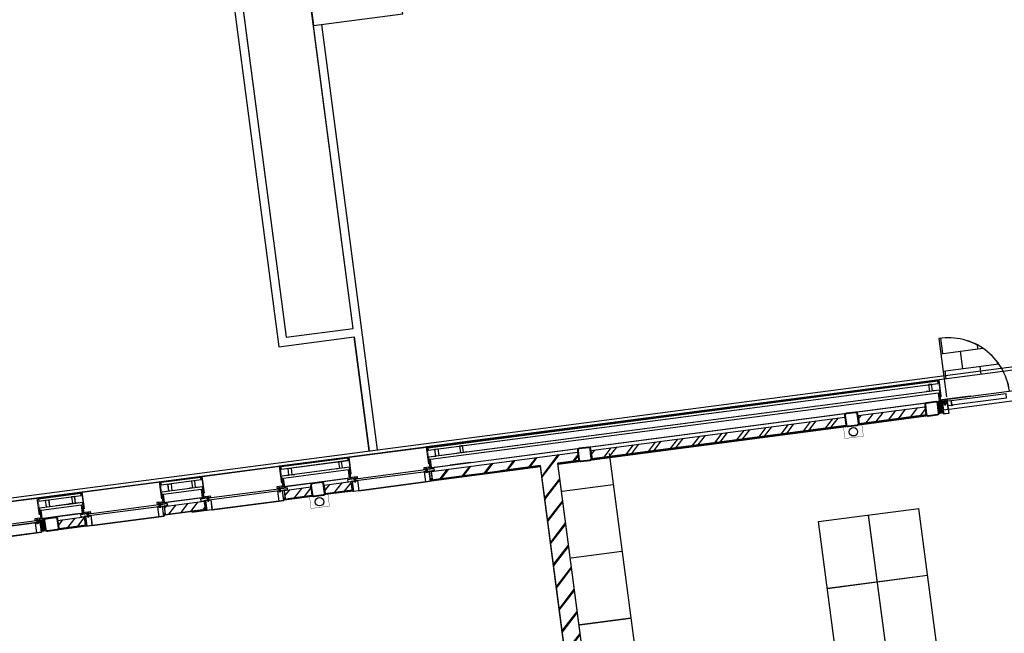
# Model space of a CAD drawing. Header units: metres. Extents: x 118125 to 118320, y 454784 to 455719.
# Tile 17 of 28: x 118261 to 118272, y 455194 to 455201. Entities that reach past the tile are written whole.
import ezdxf

# ---------------------------------------------------------------- set-up
doc = ezdxf.new("R2010")
doc.units = ezdxf.units.M
doc.header["$LTSCALE"] = 0.5
for name, color, linetype in [('28HH2-D2_STAALPROFIEL', 6, 'Continuous'), ('_gebouwen', 7, 'Continuous'), ('_molgoot', 7, 'Continuous'), ('_ob10', 7, 'Continuous'), ('_tb13', 7, 'Continuous'), ('OL55_HAAG', 86, 'Continuous'), ('ZU_N_D_EB00--F-METSELWERK~-_-----', 7, 'Continuous')]:
    doc.layers.add(name, color=color, linetype=linetype)

# ---------------------------------------------------------------- blocks, each defined once
blk = doc.blocks.new('GZH404')
at = {"layer": '28HH2-D2_STAALPROFIEL'}
blk.add_lwpolyline([(0, 0), (40, 0), (40, 1, 0.414214), (37, 4), (10, 4, -0.414214), (4, 10, -1), (4, 10), (4, 37, 0.414214), (1, 40), (0, 40), (0, 0)], format="xyb", dxfattribs=at)
blk = doc.blocks.new('A$C06DD79C7')
at = {"layer": 'ZU_N_D_EB00--F-METSELWERK~-_-----'}
h = blk.add_hatch(dxfattribs=at)
h.set_pattern_fill('ANSI31', color=256, scale=100, style=0)
h.set_pattern_definition([(225, (41716.537, -8199.844), (-8.838835, 8.838835), [])])
h.paths.add_polyline_path([(16653, -4295), (16653, -4345), (16756, -4345), (16756, -4295)])
h = blk.add_hatch(dxfattribs=at)
h.set_pattern_fill('ANSI31', color=256, scale=50, angle=135, style=0)
h.set_pattern_definition([(90, (41716.5365, -8199.844), (6.25, 2e-15), [])])
h.paths.add_polyline_path([(16788, -4275), (16788, -4338), (16766, -4338), (16766, -4275)])
h = blk.add_hatch(dxfattribs=at)
h.set_pattern_fill('ANSI37', color=256, scale=20, style=0)
h.set_pattern_definition([(225, (41716.5365, -8194.8438), (-1.76776695, 1.76776695), []), (135, (41716.5365, -8194.8438), (1.76776695, 1.76776695), [])])
h.paths.add_polyline_path([(16788, -4338), (16788, -4344), (16766, -4344), (16766, -4338)])
h = blk.add_hatch(dxfattribs=at)
h.set_pattern_fill('T,_O', color=256, scale=60, angle=90)
h.set_pattern_definition([(135, (16705, -4661.98), (-132.58, -132.58), [])])
h.paths.add_polyline_path([(16755, -4505), (16655, -4505), (16655, -4819), (16755, -4819)])
h = blk.add_hatch(dxfattribs=at)
h.set_pattern_fill('T,_O', color=256, scale=60, angle=90)
h.set_pattern_definition([(135, (16705, -6017.5), (-132.58, -132.58), [])])
h.paths.add_polyline_path([(16755, -5779), (16655, -5779), (16655, -6256), (16755, -6256)])
h = blk.add_hatch(dxfattribs=at)
h.set_pattern_fill('T,_O', color=256, scale=60, angle=90)
h.set_pattern_definition([(135, (16705, -7375.52), (-132.58, -132.58), [])])
h.paths.add_polyline_path([(16755, -7216), (16655, -7216), (16655, -7324), (16655, -7535), (16755, -7535)])
h = blk.add_hatch(dxfattribs=at)
h.set_pattern_fill('T,_O', color=256, scale=60, angle=90)
h.set_pattern_definition([(135, (16705, -7855.1), (-132.58, -132.58), [])])
h.paths.add_polyline_path([(16755, -7695), (16655, -7695), (16655, -8015), (16755, -8015)])
h = blk.add_hatch(dxfattribs=at)
h.set_pattern_fill('T,_O', color=256, scale=60, angle=90)
h.set_pattern_definition([(135, (12432.5, -10432.4), (-132.5825, -132.5825), [])])
h.paths.add_polyline_path([(8110, -11890), (8320, -11890), (8320, -10480), (16655, -10480), (16655, -10730), (16755, -10730), (16755, -8975), (16655, -8975), (16655, -10270), (8110, -10270)])
h = blk.add_hatch(dxfattribs=at)
h.set_pattern_fill('T,_O', color=256, scale=60, angle=90)
h.set_pattern_definition([(135, (16705, -12410), (-132.583, -132.583), [])])
h.paths.add_polyline_path([(16755, -10890), (16655, -10890), (16655, -13930), (16755, -13930)])
h = blk.add_hatch(dxfattribs=at)
h.set_pattern_fill('T,_O', color=256, scale=60, angle=90)
h.set_pattern_definition([(135, (16705, -14490.15), (-132.58, -132.58), [])])
h.paths.add_polyline_path([(16655, -14890), (16755, -14890), (16755, -14090), (16655, -14090)])
h = blk.add_hatch(dxfattribs=at)
h.set_pattern_fill('ANSI31', color=256, scale=100, angle=-90, style=0)
h.set_pattern_definition([(135, (41716.537, -11195.448), (-8.838835, -8.838835), [])])
h.paths.add_polyline_path([(16653, -15100), (16653, -15050), (16756, -15050), (16756, -15100)])
h = blk.add_hatch(dxfattribs=at)
h.set_pattern_fill('ANSI37', color=256, scale=20, angle=-90, style=0)
h.set_pattern_definition([(135, (41716.5365, -11200.4475), (-1.76776695, -1.76776695), []), (225, (41716.5365, -11200.4475), (1.76776695, -1.76776695), [])])
h.paths.add_polyline_path([(16788, -15057), (16788, -15051), (16766, -15051), (16766, -15057)])
h = blk.add_hatch(dxfattribs=at)
h.set_pattern_fill('ANSI31', color=256, scale=50, angle=45, style=0)
h.set_pattern_definition([(270, (41716.5365, -11195.4475), (6.25, -2e-15), [])])
h.paths.add_polyline_path([(16788, -15122), (16788, -15057), (16766, -15057), (16766, -15122)])
for p, q in [((16640, -1395), (16640, -4235)), ((17050, -1333), (17050, -4297)), ((16930, -4307), (16800, -4307)), ((16800, -4744), (16800, -4307)), ((16800, -4324), (16900, -4324)), ((16800, -4324), (16800, -4808)), ((16848, -4297), (17050, -4297)), ((16900, -4324), (16900, -4808)), ((16930, -4307), (16930, -4744)), ((17010, -4311), (17010, -4818)), ((17010, -4313), (17040, -4313)), ((17040, -4311), (17040, -4818)), ((17050, -4744), (17050, -4295)), ((17050, -4297), (17050, -4744)), ((16645, -4504), (16645, -4744)), ((16655, -4504), (16645, -4504)), ((16645, -4744), (16645, -4506)), ((16645, -4744), (16645, -4506)), ((16655, -4744), (16655, -4504)), ((16655, -4505), (16755, -4505)), ((16655, -4505), (16655, -4819)), ((16655, -4506), (16655, -4744)), ((16655, -4506), (16655, -4744)), ((16755, -4505), (16755, -4819)), ((16930, -4744), (16930, -4510)), ((16645, -4657), (16645, -4832)), ((16655, -4832), (16655, -4657)), ((16800, -4825), (16800, -4657)), ((16930, -4657), (16930, -4825)), ((16930, -4703), (16930, -4668)), ((17050, -4835), (17050, -4657)), ((16760, -4781), (16760, -4781)), ((16760, -4781), (16760, -4819)), ((16786, -4781), (16760, -4781)), ((16786, -4861), (16786, -4781)), ((17010, -4703), (16930, -4703)), ((16930, -4777), (16930, -4740)), ((16930, -4740), (17010, -4740)), ((17010, -4740), (17010, -4703)), ((17050, -4744), (17050, -5763)), ((16640, -4899), (16640, -4839)), ((16640, -4839), (16760, -4839)), ((16760, -4899), (16640, -4899)), ((16640, -4899), (16640, -5699)), ((16655, -4832), (16645, -4832)), ((16755, -4819), (16655, -4819)), ((16655, -4832), (16663, -4832)), ((16663, -4832), (16663, -4819)), ((16663, -4819), (16663, -4839)), ((16760, -4819), (16663, -4819)), ((16663, -4839), (16760, -4839)), ((16799, -4864), (16747, -4864)), ((16747, -4864), (16747, -4877)), ((16747, -4877), (16799, -4877)), ((16760, -4819), (16760, -4819)), ((16760, -4819), (16760, -4861)), ((16760, -4839), (16760, -4819)), ((16760, -4839), (16760, -4899)), ((16760, -4861), (16786, -4861)), ((16760, -5717), (16760, -4880)), ((16760, -4880), (16786, -4880)), ((16786, -4880), (16786, -5717)), ((16790, -4899), (16790, -4839)), ((16790, -4839), (16810, -4839)), ((16810, -4899), (16790, -4899)), ((16799, -4877), (16799, -4864)), ((16800, -4808), (16900, -4808)), ((16800, -4825), (16930, -4825)), ((16810, -4839), (16810, -4899)), ((16848, -4835), (17050, -4835)), ((17010, -4818), (17040, -4818)), ((16760, -5699), (16640, -5699)), ((16640, -5699), (16640, -5759)), ((16747, -5734), (16747, -5721)), ((16747, -5721), (16799, -5721)), ((16760, -5759), (16760, -5699)), ((16786, -5717), (16760, -5717)), ((16810, -5699), (16790, -5699)), ((16790, -5699), (16790, -5759)), ((16799, -5721), (16799, -5734)), ((16810, -5759), (16810, -5699)), ((16640, -5759), (16760, -5759)), ((16655, -5765), (16645, -5765)), ((16655, -5765), (16663, -5765)), ((16755, -5779), (16655, -5779)), ((16655, -5779), (16655, -6256)), ((16663, -5779), (16663, -5759)), ((16663, -5759), (16760, -5759)), ((16663, -5765), (16663, -5779)), ((16760, -5779), (16663, -5779)), ((16799, -5734), (16747, -5734)), ((16755, -5779), (16755, -6256)), ((16760, -5779), (16760, -5737)), ((16760, -5737), (16786, -5737)), ((16760, -5759), (16760, -5779)), ((16760, -5816), (16760, -5779)), ((16760, -5779), (16760, -5779)), ((16760, -5816), (16760, -5816)), ((16786, -5816), (16760, -5816)), ((16786, -5737), (16786, -5816)), ((16790, -5759), (16810, -5759)), ((16800, -6262), (16800, -5773)), ((16800, -5773), (16930, -5773)), ((16800, -5773), (16930, -5773)), ((16800, -5790), (16900, -5790)), ((16800, -5790), (16800, -6245)), ((16848, -5763), (17050, -5763)), ((16900, -5790), (16900, -6245)), ((16930, -5773), (16930, -6262)), ((16930, -5820), (16930, -5857)), ((17010, -6256), (17010, -5779)), ((17010, -5779), (17040, -5779)), ((17040, -6256), (17040, -5779)), ((17050, -5763), (17050, -6272)), ((16930, -5857), (17010, -5857)), ((17010, -5894), (16930, -5894)), ((16930, -5894), (16930, -5929)), ((17010, -5857), (17010, -5894)), ((16645, -6095), (16645, -6270)), ((16655, -6270), (16655, -6095)), ((16930, -6141), (16930, -6106)), ((17010, -6141), (16930, -6141)), ((16930, -6215), (16930, -6178)), ((16930, -6178), (17010, -6178)), ((17010, -6178), (17010, -6141)), ((16640, -6336), (16640, -6276)), ((16640, -6276), (16760, -6276)), ((16655, -6270), (16645, -6270)), ((16755, -6256), (16655, -6256)), ((16655, -6270), (16663, -6270)), ((16663, -6270), (16663, -6256)), ((16663, -6256), (16663, -6276)), ((16760, -6256), (16663, -6256)), ((16663, -6276), (16760, -6276)), ((16799, -6301), (16747, -6301)), ((16747, -6301), (16747, -6314)), ((16747, -6314), (16799, -6314)), ((16760, -6219), (16760, -6219)), ((16760, -6219), (16760, -6256)), ((16786, -6219), (16760, -6219)), ((16760, -6256), (16760, -6256)), ((16760, -6256), (16760, -6298)), ((16760, -6276), (16760, -6256)), ((16760, -6276), (16760, -6336)), ((16760, -6298), (16786, -6298)), ((16786, -6298), (16786, -6219)), ((16790, -6336), (16790, -6276)), ((16790, -6276), (16810, -6276)), ((16799, -6314), (16799, -6301)), ((16800, -6245), (16900, -6245)), ((16800, -6262), (16930, -6262)), ((16810, -6276), (16810, -6336)), ((16848, -6272), (17050, -6272)), ((17010, -6256), (17040, -6256)), ((17050, -6272), (17050, -7200)), ((16760, -6336), (16640, -6336)), ((16640, -6336), (16640, -7136)), ((16760, -7155), (16760, -6318)), ((16760, -6318), (16786, -6318)), ((16786, -6318), (16786, -7155)), ((16810, -6336), (16790, -6336)), ((16760, -7136), (16640, -7136)), ((16640, -7136), (16640, -7196)), ((16640, -7196), (16760, -7196)), ((16655, -7203), (16645, -7203)), ((16645, -7537), (16645, -7203)), ((16655, -7203), (16663, -7203)), ((16655, -7203), (16655, -7537)), ((16755, -7216), (16655, -7216)), ((16655, -7216), (16655, -7324)), ((16663, -7216), (16663, -7196)), ((16663, -7196), (16760, -7196)), ((16663, -7203), (16663, -7216)), ((16760, -7216), (16663, -7216)), ((16747, -7171), (16747, -7158)), ((16747, -7158), (16799, -7158)), ((16799, -7171), (16747, -7171)), ((16755, -7535), (16755, -7216)), ((16760, -7196), (16760, -7136)), ((16786, -7155), (16760, -7155)), ((16760, -7216), (16760, -7174)), ((16760, -7174), (16786, -7174)), ((16760, -7196), (16760, -7216)), ((16760, -7254), (16760, -7216)), ((16760, -7216), (16760, -7216)), ((16786, -7174), (16786, -7254)), ((16810, -7136), (16790, -7136)), ((16790, -7136), (16790, -7196)), ((16790, -7196), (16810, -7196)), ((16799, -7158), (16799, -7171)), ((16800, -7210), (16930, -7210)), ((16800, -7210), (16930, -7210)), ((16800, -8021), (16800, -7210)), ((16800, -7227), (16900, -7227)), ((16800, -8004), (16800, -7227)), ((16810, -7196), (16810, -7136)), ((16848, -7200), (17050, -7200)), ((16900, -8004), (16900, -7227)), ((16930, -8021), (16930, -7210)), ((17010, -7217), (17040, -7217)), ((17010, -8015), (17010, -7217)), ((17040, -8015), (17040, -7217)), ((17050, -8031), (17050, -7200)), ((17050, -7450), (17050, -7234)), ((16655, -7535), (16655, -7250)), ((16760, -7254), (16760, -7254)), ((16786, -7254), (16760, -7254)), ((16930, -7258), (16930, -7295)), ((16930, -7295), (17010, -7295)), ((17010, -7332), (16930, -7332)), ((16930, -7332), (16930, -7367)), ((17010, -7295), (17010, -7332)), ((16655, -7537), (16645, -7537)), ((16755, -7535), (16655, -7535)), ((16645, -8029), (16645, -7693)), ((16655, -7693), (16645, -7693)), ((16655, -7693), (16655, -8029)), ((16655, -8015), (16655, -7695)), ((16755, -7695), (16655, -7695)), ((16755, -8015), (16755, -7695)), ((16930, -7900), (16930, -7864)), ((17010, -7900), (16930, -7900)), ((16930, -7974), (16930, -7936)), ((16930, -7936), (17010, -7936)), ((17010, -7936), (17010, -7900)), ((16640, -8095), (16640, -8035)), ((16640, -8035), (16760, -8035)), ((16655, -8029), (16645, -8029)), ((16755, -8015), (16655, -8015)), ((16655, -8029), (16663, -8029)), ((16663, -8029), (16663, -8015)), ((16663, -8015), (16663, -8035)), ((16760, -8015), (16663, -8015)), ((16663, -8035), (16760, -8035)), ((16799, -8060), (16747, -8060)), ((16747, -8060), (16747, -8073)), ((16760, -7977), (16760, -7977)), ((16760, -7977), (16760, -8015)), ((16786, -7977), (16760, -7977)), ((16760, -8015), (16760, -8015)), ((16760, -8015), (16760, -8057)), ((16760, -8035), (16760, -8015)), ((16760, -8035), (16760, -8095)), ((16760, -8057), (16786, -8057)), ((16786, -8057), (16786, -7977)), ((16790, -8095), (16790, -8035)), ((16790, -8035), (16810, -8035)), ((16799, -8073), (16799, -8060)), ((16800, -8004), (16900, -8004)), ((16800, -8021), (16930, -8021)), ((16810, -8035), (16810, -8095)), ((16848, -8031), (17050, -8031)), ((17010, -8015), (17040, -8015)), ((17050, -8031), (17050, -8959)), ((16760, -8095), (16640, -8095)), ((16640, -8095), (16640, -8895)), ((16747, -8073), (16799, -8073)), ((16760, -8913), (16760, -8077)), ((16760, -8077), (16786, -8077)), ((16786, -8077), (16786, -8913)), ((16810, -8095), (16790, -8095)), ((16760, -8895), (16640, -8895)), ((16640, -8895), (16640, -8955)), ((16640, -8955), (16760, -8955)), ((16655, -8961), (16645, -8961)), ((16645, -8961), (16645, -10270)), ((16655, -8961), (16663, -8961)), ((16655, -8961), (16655, -9479)), ((16755, -8975), (16655, -8975)), ((16655, -8975), (16655, -10270)), ((16663, -8975), (16663, -8955)), ((16663, -8955), (16760, -8955)), ((16663, -8961), (16663, -8975)), ((16760, -8975), (16663, -8975)), ((16747, -8930), (16747, -8917)), ((16747, -8917), (16799, -8917)), ((16799, -8930), (16747, -8930)), ((16755, -8975), (16755, -10730)), ((16760, -8955), (16760, -8895)), ((16786, -8913), (16760, -8913)), ((16760, -8975), (16760, -8933)), ((16760, -8933), (16786, -8933)), ((16760, -8955), (16760, -8975)), ((16760, -9013), (16760, -8975)), ((16760, -8975), (16760, -8975)), ((16786, -8933), (16786, -9013)), ((16810, -8895), (16790, -8895)), ((16790, -8895), (16790, -8955)), ((16790, -8955), (16810, -8955)), ((16799, -8917), (16799, -8930)), ((16800, -8969), (16930, -8969)), ((16800, -8969), (16930, -8969)), ((16800, -8969), (16800, -15088)), ((16800, -8986), (16900, -8986)), ((16800, -8986), (16800, -9209)), ((16810, -8955), (16810, -8895)), ((16848, -8959), (17050, -8959)), ((16900, -8986), (16900, -15066)), ((16930, -8969), (16930, -15088)), ((17010, -8975), (17040, -8975)), ((17010, -8975), (17010, -15082)), ((17040, -8975), (17040, -15082)), ((17050, -15098), (17050, -8959)), ((16760, -9013), (16760, -9013)), ((16786, -9013), (16760, -9013)), ((16930, -9016), (16930, -9054)), ((16930, -9054), (17010, -9054)), ((17010, -9090), (16930, -9090)), ((16930, -9090), (16930, -9126)), ((17010, -9054), (17010, -9090)), ((16800, -9454), (16800, -9207)), ((16655, -10270), (16655, -9796)), ((16800, -9796), (16800, -15066)), ((17040, -9796), (17040, -15102)), ((17040, -15082), (17040, -9796)), ((14720, -10490), (14720, -11100)), ((15520, -10490), (15520, -11100)), ((16320, -10490), (16320, -11100)), ((16645, -10480), (16645, -10732)), ((16655, -10732), (16655, -10480)), ((16655, -10480), (16655, -10730)), ((16655, -10732), (16645, -10732)), ((16755, -10730), (16655, -10730)), ((16645, -10888), (16645, -13932)), ((16655, -10888), (16645, -10888)), ((16655, -13932), (16655, -10888)), ((16655, -10890), (16655, -13930)), ((16755, -10890), (16655, -10890)), ((16755, -10890), (16755, -13930)), ((16690, -11100), (8320, -11100)), ((9120, -13460), (15566, -13460)), ((14766, -13460), (14766, -14660)), ((15566, -13460), (15566, -14660)), ((16655, -13932), (16645, -13932)), ((16755, -13930), (16655, -13930)), ((9120, -14060), (15566, -14060)), ((16645, -14088), (16645, -14892)), ((16655, -14088), (16645, -14088)), ((16655, -14892), (16655, -14088)), ((16655, -14090), (16655, -14890)), ((16755, -14090), (16655, -14090)), ((16755, -14090), (16755, -14890)), ((9120, -14660), (15566, -14660)), ((16655, -14892), (16645, -14892)), ((16755, -14890), (16655, -14890)), ((16900, -15066), (16800, -15066)), ((17010, -15082), (17040, -15082)), ((16690, -15172), (16690, -16670)), ((16800, -15088), (16930, -15088)), ((16810, -15112), (16810, -16670)), ((16813, -15162), (16813, -15443)), ((17536, -15160), (16838, -15160)), ((16848, -15098), (17050, -15098)), ((16788, -15206), (16730, -15206))]:
    blk.add_line(p, q, dxfattribs=at)
at = {"layer": 'ZU_N_D_EB00--F-METSELWERK~-_-----', "flags": 128}
blk.add_lwpolyline([(9530, -10270), (16645, -10270), (16645, -8955), (16640, -8955), (16640, -8895), (16640, -8095), (16640, -8029), (16645, -8029), (16645, -7196), (16640, -7196), (16640, -7136), (16640, -6336), (16640, -6270), (16645, -6270), (16645, -6256), (16655, -6256), (16655, -5779), (16663, -5779), (16663, -5765), (16640, -5765), (16640, -5699), (16640, -4899), (16640, -4832), (16645, -4832), (16645, -4657), (16645, -4495, -0.162278), (16640, -4480), (16640, -4370, -0.274107), (16653, -4348), (16653, -4295), (16640, -4295), (16640, -4235), (16640, -1395)], format="xyb", dxfattribs=at)
at = {"layer": 'ZU_N_D_EB00--F-METSELWERK~-_-----'}
for points in [[(16786, -2823), (16786, -4253), (16760, -4253), (16760, -2823)], [(16760, -4235), (16640, -4235), (16640, -4295), (16760, -4295)], [(16653, -4295), (16653, -4345), (16756, -4345), (16756, -4295)], [(16799, -4270), (16747, -4270), (16747, -4257), (16799, -4257)], [(16788, -4275), (16788, -4338), (16766, -4338), (16766, -4275)], [(16810, -4235), (16790, -4235), (16790, -4295), (16810, -4295)], [(16788, -4338), (16788, -4344), (16766, -4344), (16766, -4338)], [(16653, -15100), (16653, -15050), (16756, -15050), (16756, -15100)], [(16788, -15057), (16788, -15051), (16766, -15051), (16766, -15057)], [(16788, -15122), (16788, -15057), (16766, -15057), (16766, -15122)], [(16760, -15160), (16640, -15160), (16640, -15100), (16760, -15100)], [(16690, -15162), (16810, -15162), (16810, -15102), (16690, -15102)], [(16690, -15162), (16810, -15162), (16810, -15102), (16690, -15102)], [(16786, -15141), (16783, -15141), (16783, -15139), (16788, -15139), (16788, -15164), (16788, -15204), (16730, -15204), (16730, -15222), (16733, -15222), (16733, -15224), (16728, -15224), (16728, -15204), (16728, -15164), (16786, -15164)], [(16799, -15125), (16747, -15125), (16747, -15138), (16799, -15138)], [(16786, -15166), (16786, -15144), (16760, -15144), (16760, -15166)], [(16810, -15160), (16790, -15160), (16790, -15100), (16810, -15100)], [(16783, -15209), (16734, -15209), (16734, -15866), (16783, -15866)]]:
    blk.add_lwpolyline(points, close=True, dxfattribs=at)
at = {"layer": 'ZU_N_D_EB00--F-METSELWERK~-_-----', "const_width": 4}
for points in [[(17040, -4307), (16791, -4307), (16791, -4344)], [(17040, -4825), (16791, -4825), (16791, -4777)], [(17040, -5773), (16791, -5773), (16791, -5820)], [(17040, -6262), (16791, -6262), (16791, -6215)], [(17040, -7210), (16791, -7210), (16791, -7258)], [(16654, -7755), (16654, -7725), (16504, -7725), (16504, -7505), (16654, -7505), (16654, -7475)], [(17040, -8021), (16791, -8021), (16791, -7973)], [(17040, -8969), (16791, -8969), (16791, -9017)], [(16654, -13870), (16654, -13900), (16504, -13900), (16504, -14120), (16654, -14120), (16654, -14150)], [(17040, -15088), (16791, -15088), (16791, -15051)]]:
    blk.add_lwpolyline(points, dxfattribs=at)
at = {"layer": 'ZU_N_D_EB00--F-METSELWERK~-_-----', "flags": 128}
for points in [[(16720, -4345), (16775, -4345, -0.414214), (16800, -4370), (16800, -4480, -0.414214), (16775, -4505), (16665, -4505, -0.414214), (16640, -4480), (16640, -4370, -0.414214), (16665, -4345)], [(16720, -4353), (16775, -4353, -0.414214), (16792, -4370), (16792, -4480, -0.414214), (16775, -4497), (16665, -4497, -0.414214), (16648, -4480), (16648, -4370, -0.414214), (16665, -4353)], [(16720, -7695), (16775, -7695, 0.414214), (16800, -7670), (16800, -7560, 0.414214), (16775, -7535), (16665, -7535, 0.414214), (16640, -7560), (16640, -7670, 0.414214), (16665, -7695)], [(16720, -7687), (16775, -7687, 0.414214), (16792, -7670), (16792, -7560, 0.414214), (16775, -7543), (16665, -7543, 0.414214), (16648, -7560), (16648, -7670, 0.414214), (16665, -7687)], [(16720, -10890), (16775, -10890, 0.414214), (16800, -10865), (16800, -10755, 0.414214), (16775, -10730), (16665, -10730, 0.414214), (16640, -10755), (16640, -10865, 0.414214), (16665, -10890)], [(16720, -10882), (16775, -10882, 0.414214), (16792, -10865), (16792, -10755, 0.414214), (16775, -10738), (16665, -10738, 0.414214), (16648, -10755), (16648, -10865, 0.414214), (16665, -10882)], [(16720, -14090), (16775, -14090, 0.414214), (16800, -14065), (16800, -13955, 0.414214), (16775, -13930), (16665, -13930, 0.414214), (16640, -13955), (16640, -14065, 0.414214), (16665, -14090)], [(16720, -14082), (16775, -14082, 0.414214), (16792, -14065), (16792, -13955, 0.414214), (16775, -13938), (16665, -13938, 0.414214), (16648, -13955), (16648, -14065, 0.414214), (16665, -14082)], [(16720, -15050), (16775, -15050, 0.414214), (16800, -15025), (16800, -14915, 0.414214), (16775, -14890), (16665, -14890, 0.414214), (16640, -14915), (16640, -15025, 0.414214), (16665, -15050)], [(16720, -15042), (16775, -15042, 0.414214), (16792, -15025), (16792, -14915, 0.414214), (16775, -14898), (16665, -14898, 0.414214), (16648, -14915), (16648, -15025, 0.414214), (16665, -15042)]]:
    blk.add_lwpolyline(points, format="xyb", close=True, dxfattribs=at)
at = {"layer": 'ZU_N_D_EB00--F-METSELWERK~-_-----'}
for points in [[(16930, -4354), (16930, -4392), (17010, -4392), (17010, -4429), (16930, -4429), (16930, -4464)], [(16930, -9424), (16930, -9386), (17010, -9386), (17010, -9350), (16930, -9350), (16930, -9314)], [(16655, -10270), (8110, -10270), (8110, -11890), (8320, -11890), (8320, -10480), (16655, -10480)], [(16930, -15041), (16930, -15003), (17010, -15003), (17010, -14967), (16930, -14967), (16930, -14932)]]:
    blk.add_lwpolyline(points, dxfattribs=at)
for centre in [(16570, -7615), (16570, -14010)]:
    blk.add_circle(centre, 50, dxfattribs=at)
blk.add_arc((16806, -15180), 730, 270.277, 1.5682, dxfattribs=at)
at = {"layer": 'ZU_N_D_EB00--F-METSELWERK~-_-----', "xscale": -1}
blk.add_blockref('GZH404', (16765, -4345), dxfattribs=at)
at = {"layer": 'ZU_N_D_EB00--F-METSELWERK~-_-----', "rotation": 180}
blk.add_blockref('GZH404', (16765, -15050), dxfattribs=at)

msp = doc.modelspace()

# ---------------------------------------------------------------- hatches: boundary and pattern name
at = {"layer": '_gebouwen'}
h = msp.add_hatch(dxfattribs=at)
h.set_pattern_fill('BRICK', color=256, scale=0.032919, angle=90.0536)
h.set_pattern_definition([(187.4699, (118248.17122, 455217.91337), (0.0271755, -0.2072604), []), (277.4699, (118248.1712, 455217.91337), (0.414521, 0.054351), [0.2090344, -0.2090344]), (277.4699, (118247.96396, 455217.8862), (0.414521, 0.054351), [-0.2090344, 0.2090344])])
h.paths.add_polyline_path([(118271.691, 455197.568), (118271.754, 455197.087), (118272.454, 455197.179, 0.325313)])
h = msp.add_hatch(dxfattribs=at)
h.set_pattern_fill('T,_O', color=256, scale=0.059852, angle=187.4699)
h.set_pattern_definition([(232.47, (118271.13561, 455196.6588), (0.14833, -0.11394), [])])
h.paths.add_polyline_path([(118271.538, 455196.661), (118271.525, 455196.76), (118270.733, 455196.656), (118270.746, 455196.557)])
h = msp.add_hatch(dxfattribs=at)
h.set_pattern_fill('ANSI37', color=256, scale=0.019951, angle=7.4699, style=0)
h.set_pattern_definition([(232.469876, (118264.6382396, 455220.970418), (0.0019777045, -0.00151919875), []), (322.469876, (118264.6382396, 455220.970418), (0.00151919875, 0.0019777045), [])])
h.paths.add_polyline_path([(118271.686, 455196.815), (118271.679, 455196.814), (118271.682, 455196.792), (118271.689, 455196.792)])
h = msp.add_hatch(dxfattribs=at)
h.set_pattern_fill('ANSI31', color=256, scale=0.099754, angle=7.4699, style=0)
h.set_pattern_definition([(232.469876, (118264.633294, 455220.96977), (0.0098885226, -0.007595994), [])])
h.paths.add_polyline_path([(118271.746, 455196.686), (118271.696, 455196.68), (118271.683, 455196.782), (118271.732, 455196.788)])
h = msp.add_hatch(dxfattribs=at)
h.set_pattern_fill('ANSI31', color=256, scale=0.049877, angle=142.4699, style=0)
h.set_pattern_definition([(7.469876, (118264.633294, 455220.9697696), (-0.0008105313, 0.00618171), [])])
h.paths.add_polyline_path([(118271.75, 455196.823), (118271.686, 455196.815), (118271.689, 455196.792), (118271.753, 455196.801)])
h = msp.add_hatch(dxfattribs=at)
h.set_pattern_fill('T,_O', color=256, scale=0.059852, angle=187.4699)
h.set_pattern_definition([(232.47, (118269.0782, 455196.38903), (0.148328, -0.11394), [])])
h.paths.add_polyline_path([(118267.568, 455196.241), (118267.581, 455196.142), (118270.588, 455196.537), (118270.575, 455196.636)])
h = msp.add_hatch(dxfattribs=at)
h.set_pattern_fill('T,_O', color=256, scale=0.059852, angle=187.4699)
h.set_pattern_definition([(232.47, (118267.67628, 455191.90675), (0.148328, -0.11394), [])])
h.paths.add_polyline_path([(118269.679, 455187.821), (118269.651, 455188.028), (118268.257, 455187.845), (118267.176, 455196.089), (118267.423, 455196.122), (118267.41, 455196.221), (118265.674, 455195.993), (118265.687, 455195.894), (118266.968, 455196.062), (118268.076, 455187.61)])
h = msp.add_hatch(dxfattribs=at)
h.set_pattern_fill('T,_O', color=256, scale=0.059852, angle=187.4699)
h.set_pattern_definition([(232.47, (118264.09873, 455195.73613), (0.14833, -0.11394), [])])
h.paths.add_polyline_path([(118263.935, 455195.765), (118263.947, 455195.666), (118264.054, 455195.68), (118264.263, 455195.707), (118264.25, 455195.806)])
h = msp.add_hatch(dxfattribs=at)
h.set_pattern_fill('T,_O', color=256, scale=0.059852, angle=187.4699)
h.set_pattern_definition([(232.47, (118264.57307, 455195.79833), (0.14833, -0.11394), [])])
h.paths.add_polyline_path([(118264.408, 455195.827), (118264.421, 455195.728), (118264.738, 455195.77), (118264.725, 455195.869)])
h = msp.add_hatch(dxfattribs=at)
h.set_pattern_fill('T,_O', color=256, scale=0.059852, angle=187.4699)
h.set_pattern_definition([(232.47, (118262.75554, 455195.56002), (0.14833, -0.11394), [])])
h.paths.add_polyline_path([(118262.513, 455195.578), (118262.526, 455195.48), (118262.998, 455195.542), (118262.985, 455195.64)])
h = msp.add_hatch(dxfattribs=at)
h.set_pattern_fill('ANSI31', color=256, scale=0.049877, angle=232.4699, style=0)
h.set_pattern_definition([(187.469876, (118261.6704216, 455220.581285), (-0.0008105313, 0.00618171), [])])
h.paths.add_polyline_path([(118261.021, 455195.416), (118261.084, 455195.424), (118261.087, 455195.402), (118261.024, 455195.394)])
h = msp.add_hatch(dxfattribs=at)
h.set_pattern_fill('ANSI31', color=256, scale=0.099754, angle=97.4699, style=0)
h.set_pattern_definition([(322.469876, (118261.670422, 455220.581285), (-0.007595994, -0.0098885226), [])])
h.paths.add_polyline_path([(118261.059, 455195.285), (118261.108, 455195.292), (118261.095, 455195.394), (118261.045, 455195.387)])
h = msp.add_hatch(dxfattribs=at)
h.set_pattern_fill('ANSI37', color=256, scale=0.019951, angle=97.4699, style=0)
h.set_pattern_definition([(322.469876, (118261.6654763, 455220.5806363), (-0.00151919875, -0.0019777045), []), (232.469876, (118261.6654763, 455220.5806363), (-0.0019777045, 0.00151919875), [])])
h.paths.add_polyline_path([(118261.084, 455195.424), (118261.09, 455195.425), (118261.093, 455195.403), (118261.087, 455195.402)])
h = msp.add_hatch(dxfattribs=at)
h.set_pattern_fill('T,_O', color=256, scale=0.059852, angle=187.4699)
h.set_pattern_definition([(232.47, (118261.41483, 455195.38423), (0.14833, -0.11394), [])])
h.paths.add_polyline_path([(118261.253, 455195.413), (118261.266, 455195.314), (118261.577, 455195.355), (118261.564, 455195.454)])

# ---------------------------------------------------------------- linework, layer by layer
msp.add_lwpolyline([(118264.764, 455197.588), (118264.941, 455196.236)])
for p, q in [((118271.691, 455197.568), (118271.781, 455196.877)), ((118257.62, 455195.234), (118271.18, 455197.012)), ((118257.62, 455195.234), (118271.18, 455197.012)), ((118271.692, 455197.079), (118265.62, 455196.283)), ((118265.638, 455196.275), (118271.677, 455197.067)), ((118265.642, 455196.245), (118271.681, 455197.037)), ((118266.449, 455196.381), (118271.698, 455197.07)), ((118271.677, 455197.067), (118266.449, 455196.381)), ((118271.681, 455197.037), (118271.677, 455197.067)), ((118271.718, 455196.88), (118271.692, 455197.079)), ((118271.737, 455196.843), (118273.278, 455197.045)), ((118265.646, 455196.165), (118271.698, 455196.959)), ((118265.666, 455196.138), (118271.68, 455196.926)), ((118271.68, 455196.926), (118271.693, 455196.827)), ((118271.715, 455196.83), (118271.698, 455196.959)), ((118271.786, 455196.853), (118272.064, 455196.889)), ((118271.812, 455196.732), (118273.294, 455196.927)), ((118265.663, 455196.037), (118271.715, 455196.83)), ((118266.48, 455196.144), (118271.693, 455196.827)), ((118270.733, 455196.656), (118271.525, 455196.76)), ((118271.525, 455196.76), (118271.538, 455196.661)), ((118271.833, 455196.834), (118271.84, 455196.777)), ((118267.568, 455196.241), (118270.575, 455196.636)), ((118270.575, 455196.636), (118270.588, 455196.537)), ((118270.733, 455196.656), (118270.746, 455196.557)), ((118271.54, 455196.662), (118270.744, 455196.557)), ((118270.746, 455196.557), (118271.538, 455196.661)), ((118270.746, 455196.547), (118271.541, 455196.652)), ((118271.54, 455196.662), (118271.541, 455196.652)), ((118270.59, 455196.537), (118267.579, 455196.142)), ((118267.581, 455196.142), (118270.588, 455196.537)), ((118267.581, 455196.132), (118270.591, 455196.527)), ((118270.59, 455196.537), (118270.591, 455196.527)), ((118270.744, 455196.557), (118270.746, 455196.547)), ((118264.702, 455196.162), (118265.62, 455196.283)), ((118265.646, 455196.083), (118265.62, 455196.283)), ((118265.642, 455196.245), (118265.638, 455196.275)), ((118264.702, 455196.162), (118263.881, 455196.055)), ((118264.728, 455195.963), (118264.702, 455196.162)), ((118265.663, 455196.037), (118265.646, 455196.165)), ((118265.663, 455196.037), (118265.646, 455196.165)), ((118265.674, 455195.993), (118267.41, 455196.221)), ((118265.692, 455196.171), (118265.729, 455196.176)), ((118265.719, 455196.255), (118265.755, 455196.26)), ((118265.729, 455196.176), (118265.719, 455196.255)), ((118265.755, 455196.26), (118265.766, 455196.181)), ((118265.766, 455196.181), (118265.801, 455196.186)), ((118267.41, 455196.221), (118267.423, 455196.122)), ((118267.568, 455196.241), (118267.581, 455196.142)), ((118267.784, 455196.204), (118268.87, 455187.926)), ((118262.963, 455195.934), (118263.881, 455196.055)), ((118263.907, 455195.855), (118263.881, 455196.055)), ((118264.687, 455196.15), (118263.898, 455196.047)), ((118263.902, 455196.017), (118263.898, 455196.047)), ((118264.691, 455196.121), (118263.902, 455196.017)), ((118264.708, 455196.042), (118263.906, 455195.937)), ((118264.128, 455196.087), (118263.914, 455196.059)), ((118264.614, 455196.111), (118264.577, 455196.106)), ((118264.577, 455196.106), (118264.588, 455196.027)), ((118264.624, 455196.031), (118264.614, 455196.111)), ((118264.691, 455196.121), (118264.687, 455196.15)), ((118264.725, 455195.914), (118264.708, 455196.042)), ((118265.647, 455196.045), (118265.588, 455196.037)), ((118265.65, 455196.025), (118265.647, 455196.045)), ((118265.679, 455196.039), (118265.666, 455196.138)), ((118265.675, 455195.882), (118266.969, 455196.052)), ((118265.679, 455196.039), (118265.9, 455196.068)), ((118265.687, 455195.894), (118266.968, 455196.062)), ((118266.142, 455196.1), (118265.898, 455196.068)), ((118266.968, 455196.062), (118266.499, 455196.001)), ((118267.425, 455196.122), (118267.176, 455196.089)), ((118267.176, 455196.089), (118267.423, 455196.122)), ((118267.177, 455196.079), (118267.426, 455196.112)), ((118267.425, 455196.122), (118267.426, 455196.112)), ((118267.579, 455196.142), (118267.581, 455196.132)), ((118262.459, 455195.868), (118262.963, 455195.934)), ((118262.948, 455195.922), (118262.476, 455195.86)), ((118262.952, 455195.893), (118262.948, 455195.922)), ((118262.989, 455195.735), (118262.963, 455195.934)), ((118263.923, 455195.809), (118263.906, 455195.937)), ((118263.923, 455195.809), (118263.906, 455195.937)), ((118264.695, 455196.011), (118263.927, 455195.91)), ((118263.953, 455195.943), (118263.99, 455195.948)), ((118263.98, 455196.027), (118264.016, 455196.032)), ((118263.99, 455195.948), (118263.98, 455196.027)), ((118264.016, 455196.032), (118264.026, 455195.953)), ((118264.026, 455195.953), (118264.061, 455195.958)), ((118264.588, 455196.027), (118264.553, 455196.022)), ((118264.661, 455196.036), (118264.624, 455196.031)), ((118264.708, 455195.912), (118264.695, 455196.011)), ((118264.737, 455195.926), (118264.797, 455195.933)), ((118264.74, 455195.906), (118264.737, 455195.926)), ((118264.782, 455195.907), (118265.609, 455196.015)), ((118265.613, 455195.99), (118264.785, 455195.881)), ((118264.797, 455195.933), (118264.799, 455195.914)), ((118265.588, 455196.037), (118265.591, 455196.017)), ((118265.591, 455196.017), (118265.65, 455196.025)), ((118265.654, 455195.995), (118265.594, 455195.988)), ((118265.594, 455195.988), (118265.61, 455195.869)), ((118265.609, 455196.015), (118265.613, 455195.99)), ((118265.611, 455196.029), (118265.624, 455196.031)), ((118265.618, 455195.978), (118265.611, 455196.029)), ((118265.631, 455195.98), (118265.618, 455195.978)), ((118265.624, 455196.031), (118265.631, 455195.98)), ((118265.629, 455196.018), (118265.708, 455196.028)), ((118265.632, 455195.992), (118265.629, 455196.018)), ((118265.673, 455195.998), (118265.632, 455195.992)), ((118265.654, 455195.995), (118265.673, 455195.998)), ((118265.669, 455195.877), (118265.654, 455195.995)), ((118265.666, 455195.9), (118265.654, 455195.995)), ((118265.711, 455196.003), (118265.673, 455195.998)), ((118265.673, 455195.998), (118265.673, 455195.998)), ((118265.673, 455195.998), (118265.686, 455195.902)), ((118265.674, 455195.993), (118265.687, 455195.894)), ((118265.674, 455195.892), (118266.185, 455195.959)), ((118265.708, 455196.028), (118265.711, 455196.003)), ((118265.711, 455196.003), (118265.711, 455196.003)), ((118261.451, 455195.736), (118262.459, 455195.868)), ((118262.485, 455195.669), (118262.459, 455195.868)), ((118262.48, 455195.831), (118262.476, 455195.86)), ((118262.952, 455195.893), (118262.48, 455195.831)), ((118262.484, 455195.751), (118262.968, 455195.814)), ((118262.558, 455195.841), (118262.594, 455195.846)), ((118262.568, 455195.762), (118262.558, 455195.841)), ((118262.594, 455195.846), (118262.604, 455195.767)), ((118262.874, 455195.882), (118262.838, 455195.878)), ((118262.838, 455195.878), (118262.848, 455195.799)), ((118262.885, 455195.803), (118262.874, 455195.882)), ((118262.922, 455195.808), (118262.885, 455195.803)), ((118262.985, 455195.686), (118262.968, 455195.814)), ((118263.908, 455195.817), (118263.848, 455195.809)), ((118263.848, 455195.809), (118263.851, 455195.789)), ((118263.91, 455195.797), (118263.908, 455195.817)), ((118264.725, 455195.914), (118263.923, 455195.809)), ((118263.94, 455195.811), (118263.927, 455195.91)), ((118264.25, 455195.806), (118263.935, 455195.765)), ((118264.708, 455195.912), (118263.94, 455195.811)), ((118264.25, 455195.806), (118264.263, 455195.707)), ((118264.725, 455195.869), (118264.408, 455195.827)), ((118264.408, 455195.827), (118264.421, 455195.728)), ((118264.762, 455195.904), (118264.683, 455195.894)), ((118264.683, 455195.894), (118264.687, 455195.869)), ((118264.687, 455195.869), (118264.724, 455195.873)), ((118264.687, 455195.869), (118264.687, 455195.869)), ((118264.724, 455195.873), (118264.766, 455195.879)), ((118264.744, 455195.876), (118264.724, 455195.873)), ((118264.724, 455195.873), (118264.724, 455195.873)), ((118264.724, 455195.873), (118264.737, 455195.778)), ((118264.725, 455195.869), (118264.738, 455195.77)), ((118264.799, 455195.914), (118264.74, 455195.906)), ((118264.744, 455195.876), (118264.803, 455195.884)), ((118264.759, 455195.757), (118264.744, 455195.876)), ((118264.756, 455195.78), (118264.744, 455195.876)), ((118264.766, 455195.879), (118264.762, 455195.904)), ((118264.776, 455195.92), (118264.763, 455195.918)), ((118264.763, 455195.918), (118264.77, 455195.867)), ((118264.77, 455195.867), (118264.783, 455195.868)), ((118264.783, 455195.868), (118264.776, 455195.92)), ((118264.785, 455195.881), (118264.782, 455195.907)), ((118264.803, 455195.884), (118264.819, 455195.765)), ((118264.819, 455195.765), (118265.61, 455195.869)), ((118265.61, 455195.869), (118265.669, 455195.877)), ((118265.686, 455195.902), (118265.666, 455195.9)), ((118265.673, 455195.901), (118265.686, 455195.902)), ((118265.674, 455195.892), (118265.673, 455195.901)), ((118265.674, 455195.892), (118265.675, 455195.882)), ((118267.229, 455195.759), (118267.832, 455195.838)), ((118261.451, 455195.736), (118261.007, 455195.678)), ((118261.009, 455195.678), (118261.451, 455195.736)), ((118261.025, 455195.67), (118261.526, 455195.736)), ((118261.029, 455195.64), (118261.53, 455195.706)), ((118261.541, 455195.748), (118261.366, 455195.725)), ((118261.452, 455195.696), (118261.416, 455195.691)), ((118261.416, 455195.691), (118261.427, 455195.612)), ((118261.463, 455195.617), (118261.452, 455195.696)), ((118261.53, 455195.706), (118261.526, 455195.736)), ((118261.567, 455195.549), (118261.541, 455195.748)), ((118262.501, 455195.622), (118262.484, 455195.751)), ((118262.501, 455195.622), (118262.484, 455195.751)), ((118262.505, 455195.723), (118262.956, 455195.782)), ((118262.518, 455195.624), (118262.505, 455195.723)), ((118262.531, 455195.757), (118262.568, 455195.762)), ((118262.604, 455195.767), (118262.639, 455195.771)), ((118262.848, 455195.799), (118262.814, 455195.794)), ((118262.969, 455195.684), (118262.956, 455195.782)), ((118262.998, 455195.697), (118263.057, 455195.705)), ((118263, 455195.678), (118262.998, 455195.697)), ((118263.037, 455195.692), (118263.024, 455195.69)), ((118263.024, 455195.69), (118263.03, 455195.639)), ((118263.043, 455195.64), (118263.037, 455195.692)), ((118263.042, 455195.679), (118263.87, 455195.787)), ((118263.873, 455195.762), (118263.045, 455195.653)), ((118263.057, 455195.705), (118263.06, 455195.685)), ((118263.851, 455195.789), (118263.91, 455195.797)), ((118263.914, 455195.767), (118263.855, 455195.76)), ((118263.855, 455195.76), (118263.871, 455195.641)), ((118263.87, 455195.787), (118263.873, 455195.762)), ((118263.872, 455195.801), (118263.885, 455195.803)), ((118263.879, 455195.75), (118263.872, 455195.801)), ((118263.891, 455195.752), (118263.879, 455195.75)), ((118263.885, 455195.803), (118263.891, 455195.752)), ((118263.889, 455195.79), (118263.968, 455195.8)), ((118263.892, 455195.764), (118263.889, 455195.79)), ((118263.934, 455195.77), (118263.892, 455195.764)), ((118263.914, 455195.767), (118263.934, 455195.77)), ((118263.93, 455195.649), (118263.914, 455195.767)), ((118263.927, 455195.672), (118263.914, 455195.767)), ((118263.971, 455195.775), (118263.934, 455195.77)), ((118263.934, 455195.77), (118263.934, 455195.77)), ((118263.934, 455195.77), (118263.946, 455195.674)), ((118263.934, 455195.664), (118264.265, 455195.708)), ((118263.935, 455195.765), (118263.947, 455195.666)), ((118264.266, 455195.698), (118263.936, 455195.654)), ((118263.968, 455195.8), (118263.971, 455195.775)), ((118263.971, 455195.775), (118263.971, 455195.775)), ((118264.263, 455195.707), (118263.981, 455195.67)), ((118264.265, 455195.708), (118264.266, 455195.698)), ((118264.419, 455195.728), (118264.751, 455195.771)), ((118264.419, 455195.728), (118264.42, 455195.718)), ((118264.752, 455195.761), (118264.42, 455195.718)), ((118264.738, 455195.77), (118264.421, 455195.728)), ((118264.75, 455195.78), (118264.737, 455195.778)), ((118264.737, 455195.778), (118264.756, 455195.78)), ((118264.751, 455195.771), (118264.75, 455195.78)), ((118264.751, 455195.771), (118264.752, 455195.761)), ((118264.819, 455195.765), (118264.759, 455195.757)), ((118258.077, 455195.294), (118261.009, 455195.678)), ((118261.035, 455195.479), (118261.009, 455195.678)), ((118261.031, 455195.641), (118261.027, 455195.67)), ((118261.035, 455195.561), (118261.466, 455195.617)), ((118261.055, 455195.533), (118261.534, 455195.596)), ((118261.466, 455195.617), (118261.235, 455195.587)), ((118261.381, 455195.606), (118261.546, 455195.628)), ((118261.427, 455195.612), (118261.392, 455195.608)), ((118261.5, 455195.622), (118261.463, 455195.617)), ((118261.547, 455195.497), (118261.534, 455195.596)), ((118261.563, 455195.499), (118261.546, 455195.628)), ((118261.62, 455195.492), (118262.448, 455195.601)), ((118262.451, 455195.575), (118261.624, 455195.467)), ((118262.486, 455195.63), (118262.427, 455195.623)), ((118262.427, 455195.623), (118262.429, 455195.603)), ((118262.429, 455195.603), (118262.489, 455195.611)), ((118262.492, 455195.581), (118262.433, 455195.573)), ((118262.433, 455195.573), (118262.449, 455195.454)), ((118262.448, 455195.601), (118262.451, 455195.575)), ((118262.45, 455195.615), (118262.463, 455195.617)), ((118262.457, 455195.563), (118262.45, 455195.615)), ((118262.463, 455195.617), (118262.47, 455195.565)), ((118262.467, 455195.603), (118262.546, 455195.614)), ((118262.471, 455195.578), (118262.467, 455195.603)), ((118262.512, 455195.583), (118262.471, 455195.578)), ((118262.489, 455195.611), (118262.486, 455195.63)), ((118262.492, 455195.581), (118262.512, 455195.583)), ((118262.508, 455195.462), (118262.492, 455195.581)), ((118262.505, 455195.485), (118262.492, 455195.581)), ((118262.985, 455195.686), (118262.501, 455195.622)), ((118262.55, 455195.588), (118262.512, 455195.583)), ((118262.512, 455195.583), (118262.512, 455195.583)), ((118262.512, 455195.583), (118262.525, 455195.488)), ((118262.513, 455195.578), (118262.985, 455195.64)), ((118262.513, 455195.578), (118262.526, 455195.48)), ((118262.518, 455195.624), (118262.969, 455195.684)), ((118262.546, 455195.614), (118262.55, 455195.588)), ((118262.55, 455195.588), (118262.55, 455195.588)), ((118263.023, 455195.676), (118262.944, 455195.666)), ((118262.944, 455195.666), (118262.947, 455195.64)), ((118262.947, 455195.64), (118262.985, 455195.645)), ((118262.947, 455195.64), (118262.947, 455195.64)), ((118262.985, 455195.645), (118263.026, 455195.651)), ((118263.004, 455195.648), (118262.985, 455195.645)), ((118262.985, 455195.645), (118262.985, 455195.645)), ((118262.985, 455195.645), (118262.997, 455195.55)), ((118262.985, 455195.64), (118262.998, 455195.542)), ((118263.06, 455195.685), (118263, 455195.678)), ((118263.004, 455195.648), (118263.064, 455195.656)), ((118263.02, 455195.529), (118263.004, 455195.648)), ((118263.017, 455195.552), (118263.004, 455195.648)), ((118263.026, 455195.651), (118263.023, 455195.676)), ((118263.03, 455195.639), (118263.043, 455195.64)), ((118263.045, 455195.653), (118263.042, 455195.679)), ((118263.064, 455195.656), (118263.079, 455195.537)), ((118263.079, 455195.537), (118263.871, 455195.641)), ((118263.871, 455195.641), (118263.93, 455195.649)), ((118263.946, 455195.674), (118263.927, 455195.672)), ((118263.933, 455195.673), (118263.946, 455195.674)), ((118263.934, 455195.664), (118263.933, 455195.673)), ((118263.934, 455195.664), (118263.936, 455195.654)), ((118263.947, 455195.666), (118264.054, 455195.68)), ((118261.035, 455195.561), (118261.052, 455195.432)), ((118261.483, 455195.489), (118261.052, 455195.432)), ((118261.068, 455195.434), (118261.055, 455195.533)), ((118261.068, 455195.434), (118261.547, 455195.497)), ((118261.563, 455195.499), (118261.398, 455195.478)), ((118261.601, 455195.49), (118261.522, 455195.479)), ((118261.522, 455195.479), (118261.525, 455195.454)), ((118261.525, 455195.454), (118261.563, 455195.459)), ((118261.563, 455195.459), (118261.604, 455195.464)), ((118261.583, 455195.462), (118261.563, 455195.459)), ((118261.563, 455195.459), (118261.563, 455195.459)), ((118261.563, 455195.459), (118261.575, 455195.363)), ((118261.576, 455195.511), (118261.635, 455195.519)), ((118261.579, 455195.491), (118261.576, 455195.511)), ((118261.638, 455195.499), (118261.579, 455195.491)), ((118261.583, 455195.462), (118261.642, 455195.469)), ((118261.598, 455195.343), (118261.583, 455195.462)), ((118261.595, 455195.366), (118261.583, 455195.462)), ((118261.604, 455195.464), (118261.601, 455195.49)), ((118261.615, 455195.505), (118261.602, 455195.504)), ((118261.602, 455195.504), (118261.609, 455195.452)), ((118261.622, 455195.454), (118261.615, 455195.505)), ((118261.624, 455195.467), (118261.62, 455195.492)), ((118261.635, 455195.519), (118261.638, 455195.499)), ((118261.642, 455195.469), (118261.657, 455195.351)), ((118262.449, 455195.454), (118262.508, 455195.462)), ((118262.47, 455195.565), (118262.457, 455195.563)), ((118262.525, 455195.488), (118262.505, 455195.485)), ((118262.511, 455195.486), (118262.525, 455195.488)), ((118262.513, 455195.478), (118262.511, 455195.486)), ((118262.513, 455195.478), (118262.514, 455195.468)), ((118262.526, 455195.48), (118262.998, 455195.542)), ((118263.012, 455195.543), (118262.839, 455195.521)), ((118262.84, 455195.511), (118263.013, 455195.533)), ((118263.01, 455195.552), (118262.997, 455195.55)), ((118262.997, 455195.55), (118263.017, 455195.552)), ((118263.012, 455195.543), (118263.01, 455195.552)), ((118263.012, 455195.543), (118263.013, 455195.533)), ((118263.079, 455195.537), (118263.02, 455195.529)), ((118270.265, 455195.399), (118271.452, 455195.555)), ((118271.694, 455189.101), (118270.858, 455195.477)), ((118272.288, 455189.179), (118271.452, 455195.555)), ((118261.253, 455195.413), (118261.564, 455195.454)), ((118261.266, 455195.314), (118261.253, 455195.413)), ((118261.502, 455195.345), (118261.265, 455195.314)), ((118261.266, 455195.314), (118261.577, 455195.355)), ((118261.267, 455195.315), (118261.502, 455195.345)), ((118261.267, 455195.315), (118261.502, 455195.345)), ((118261.59, 455195.357), (118261.417, 455195.334)), ((118261.418, 455195.324), (118261.591, 455195.347)), ((118261.525, 455195.454), (118261.525, 455195.454)), ((118261.564, 455195.454), (118261.577, 455195.355)), ((118261.575, 455195.363), (118261.595, 455195.366)), ((118261.589, 455195.365), (118261.575, 455195.363)), ((118261.59, 455195.357), (118261.589, 455195.365)), ((118261.59, 455195.357), (118261.591, 455195.347)), ((118261.657, 455195.351), (118261.598, 455195.343)), ((118261.609, 455195.452), (118261.622, 455195.454)), ((118261.657, 455195.351), (118262.449, 455195.454)), ((118271.101, 455189.023), (118270.265, 455195.399)), ((118258.192, 455194.896), (118261.001, 455195.265)), ((118261.265, 455195.314), (118261.266, 455195.304)), ((118261.266, 455195.304), (118261.503, 455195.335)), ((118261.503, 455195.335), (118261.268, 455195.305)), ((118261.503, 455195.335), (118261.268, 455195.305)), ((118267.333, 455194.968), (118267.936, 455195.047)), ((118270.369, 455194.608), (118271.555, 455194.763)), ((118267.437, 455194.177), (118268.04, 455194.256))]:
    msp.add_line(p, q, dxfattribs=at)
for points in [[(118264.28, 455201.277), (118265.338, 455201.416), (118265.034, 455203.734), (118263.976, 455203.596)], [(118271.686, 455196.815), (118271.679, 455196.814), (118271.682, 455196.792), (118271.689, 455196.792)], [(118271.746, 455196.686), (118271.696, 455196.68), (118271.683, 455196.782), (118271.732, 455196.788)], [(118271.75, 455196.823), (118271.686, 455196.815), (118271.689, 455196.792), (118271.753, 455196.801)], [(118271.785, 455196.85), (118271.787, 455196.83), (118271.728, 455196.822), (118271.725, 455196.842)], [(118271.802, 455196.731), (118271.787, 455196.85), (118271.727, 455196.842), (118271.743, 455196.723)], [(118271.802, 455196.731), (118271.787, 455196.85), (118271.727, 455196.842), (118271.743, 455196.723)], [(118271.791, 455196.8), (118271.807, 455196.681), (118271.748, 455196.674), (118271.732, 455196.792)], [(118271.751, 455196.834), (118271.758, 455196.783), (118271.771, 455196.785), (118271.764, 455196.836)], [(118271.794, 455196.826), (118271.772, 455196.823), (118271.775, 455196.798), (118271.797, 455196.801)], [(118259.585, 455195.225), (118261, 455195.411), (118261.004, 455195.386), (118259.589, 455195.2)], [(118260.979, 455195.433), (118260.981, 455195.413), (118261.041, 455195.421), (118261.038, 455195.44)], [(118260.985, 455195.383), (118261.001, 455195.265), (118261.06, 455195.272), (118261.045, 455195.391)], [(118261.015, 455195.427), (118261.022, 455195.375), (118261.009, 455195.374), (118261.002, 455195.425)], [(118261.021, 455195.416), (118261.084, 455195.424), (118261.087, 455195.402), (118261.024, 455195.394)], [(118261.059, 455195.285), (118261.108, 455195.292), (118261.095, 455195.394), (118261.045, 455195.387)], [(118261.084, 455195.424), (118261.09, 455195.425), (118261.093, 455195.403), (118261.087, 455195.402)]]:
    msp.add_lwpolyline(points, close=True, dxfattribs=at)
for points in [[(118259.695, 455179.23), (118257.591, 455195.273), (118274.328, 455197.467), (118274.186, 455198.548), (118283.226, 455199.733), (118285.401, 455183.165), (118279.185, 455182.35), (118279.385, 455180.824), (118269.033, 455179.466), (118268.905, 455180.448), (118259.695, 455179.23)], [(118283.194, 455199.684), (118274.174, 455198.501), (118274.315, 455197.423), (118257.62, 455195.234), (118259.718, 455179.23)], [(118271.651, 455196.953), (118271.614, 455196.948), (118271.604, 455197.027), (118271.567, 455197.022), (118271.578, 455196.943), (118271.543, 455196.939)], [(118266.095, 455196.224), (118266.058, 455196.219), (118266.048, 455196.299), (118266.012, 455196.294), (118266.022, 455196.215), (118265.987, 455196.21)], [(118266.968, 455196.062), (118268.076, 455187.61), (118269.679, 455187.821), (118269.651, 455188.028), (118268.257, 455187.845), (118267.176, 455196.089)], [(118261.082, 455195.567), (118261.118, 455195.572), (118261.108, 455195.651), (118261.144, 455195.656), (118261.155, 455195.577), (118261.19, 455195.581)]]:
    msp.add_lwpolyline(points, dxfattribs=at)
at = {"layer": '_gebouwen', "const_width": 0.00399}
for points in [[(118271.684, 455197.068), (118271.716, 455196.821), (118271.679, 455196.816)], [(118265.632, 455196.274), (118265.664, 455196.028), (118265.711, 455196.034)], [(118261.021, 455195.67), (118261.053, 455195.423), (118261.089, 455195.428)]]:
    msp.add_lwpolyline(points, dxfattribs=at)
at = {"layer": '_gebouwen'}
for points in [[(118271.682, 455196.791), (118271.687, 455196.751), (118271.688, 455196.752, 0.414214), (118271.691, 455196.755), (118271.687, 455196.782, -0.414214), (118271.692, 455196.788, -1), (118271.692, 455196.788), (118271.719, 455196.792, 0.414214), (118271.722, 455196.795), (118271.721, 455196.796), (118271.682, 455196.791)], [(118261.094, 455195.403), (118261.099, 455195.363), (118261.098, 455195.363, -0.414214), (118261.094, 455195.366), (118261.091, 455195.392, 0.414214), (118261.084, 455195.397, 1), (118261.084, 455195.397), (118261.057, 455195.394, -0.414214), (118261.054, 455195.396), (118261.054, 455195.397), (118261.094, 455195.403)]]:
    msp.add_lwpolyline(points, format="xyb", dxfattribs=at)
for centre in [(118270.678, 455196.463), (118264.353, 455195.634)]:
    msp.add_circle(centre, 0.0499, dxfattribs=at)
msp.add_arc((118271.805, 455196.849), 0.728, 7.7471, 99.0379, dxfattribs=at)
at = {"layer": '_molgoot'}
msp.add_lwpolyline([(118248.05, 455215.122), (118251.281, 455190.163), (118252.988, 455177.341, -0.413819), (118246.552, 455168.919), (118231.803, 455166.936, -0.203716), (118226.245, 455168.79), (118222.637, 455168.317), (118221.961, 455173.467), (118217.687, 455172.886), (118216.411, 455171.669), (118213.89, 455169.393), (118214.831, 455161.89), (118285.393, 455171.141), (118284.928, 455174.603), (118267.41, 455172.306), (118263.933, 455171.838, -0.41585), (118257.711, 455176.613), (118257.711, 455176.613), (118255.403, 455194.261, -0.429886), (118263.941, 455204.849), (118263.941, 455204.849), (118290.99, 455208.395), (118291.093, 455207.623)], format="xyb", dxfattribs=at)
at = {"layer": '_ob10'}
for points in [[(118262.99, 455204.182), (118263.872, 455197.471), (118264.764, 455197.588)], [(118263.089, 455204.2), (118263.958, 455197.583), (118264.751, 455197.687)], [(118265.04, 455196.249), (118264.379, 455201.29)], [(118264.751, 455197.687), (118264.28, 455201.277)], [(118264.941, 455196.236), (118264.764, 455197.588), (118264.764, 455197.588)]]:
    msp.add_lwpolyline(points, dxfattribs=at)
at = {"layer": '_tb13'}
for points in [[(118264.106, 455203.613), (118263.993, 455204.452, 0.43057), (118255.799, 455194.314), (118258.108, 455176.664), (118258.108, 455176.664, 0.41585), (118263.88, 455172.235), (118267.357, 455172.702)], [(118263.977, 455203.596), (118263.881, 455204.312, 0.426457), (118255.928, 455194.331), (118258.237, 455176.681), (118258.237, 455176.681, 0.41585), (118263.862, 455172.364), (118267.34, 455172.831)]]:
    msp.add_lwpolyline(points, format="xyb", dxfattribs=at)
at = {"layer": 'OL55_HAAG'}
msp.add_lwpolyline([(118263.958, 455197.583), (118264.751, 455197.687), (118263.881, 455204.312), (118263.088, 455204.203), (118263.958, 455197.583)], close=True, dxfattribs=at)

# ---------------------------------------------------------------- block references
at = {"layer": '_gebouwen', "xscale": 0.0009975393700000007, "yscale": 0.0009975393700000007, "zscale": 0.0009975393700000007, "rotation": 97.46987594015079}
msp.add_blockref('A$C06DD79C7', (118258.97, 455178.257), dxfattribs=at)

doc.saveas('drawing.dxf')
